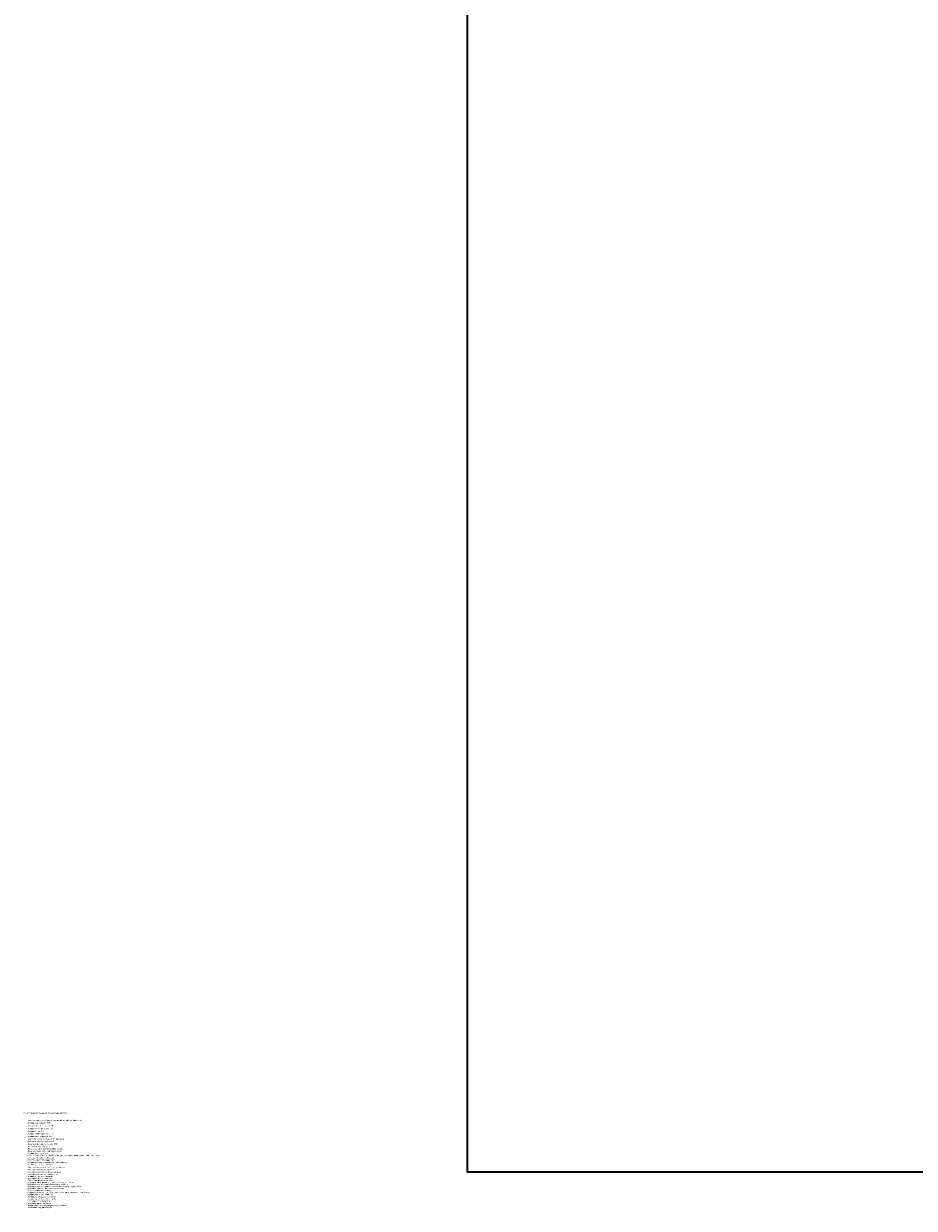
# Model space of a CAD drawing. Header units: millimetres. Extents: x 94902 to 117211, y 64708 to 93779.
# Tile 1 of 37: x 94902 to 105776, y 64708 to 79173. Entities that reach past the tile are written whole.
import ezdxf

# ---------------------------------------------------------------- set-up
doc = ezdxf.new("R2010")
doc.units = ezdxf.units.MM
doc.header["$MEASUREMENT"] = 0
doc.layers.add('grube', color=12, linetype='Continuous', lineweight=35)
doc.layers.add('Opisy', color=7, linetype='Continuous')
doc.styles.get("Standard").update_dxf_attribs({"font": 'arial.ttf'})

msp = doc.modelspace()

# ---------------------------------------------------------------- linework, layer by layer
at = {"layer": 'grube', "ltscale": 2}
msp.add_lwpolyline([(100322.532, 79463.937), (117211.334, 79463.937), (117211.334, 65148.497), (100322.532, 65148.497)], close=True, dxfattribs=at)

# ---------------------------------------------------------------- texts
at = {"layer": 'Opisy'}
for s, p in [('ZAKRES PROJEKTOWANYCH PRAC REMONTOWYCH ', (94901.132, 65859.861)), ('·  ', (94928.893, 65775.752)), ('·  ', (94928.893, 65741.864)), ('·  ', (94928.893, 65707.332)), ('·  ', (94928.893, 65672.943)), ('·  ', (94928.893, 65671.544)), ('Wymiana łacenia dachu 100%%% ', (94948.028, 65741.864)), ('Wymiana krokwi dachowych 70%%% ', (94948.028, 65671.544)), ('Rozebranie pokrycia z dachówki ceramicznej (zakładkowa i holenderka)', (94948.028, 65775.752)), ('·  ', (94928.893, 65640.773)), ('·  ', (94928.893, 65610.002)), ('·  ', (94928.893, 65577.983)), ('·  ', (94928.893, 65546.104)), ('Wymiana murłat 70%%% ', (94948.028, 65640.773)), ('·  ', (94928.893, 65518.155)), ('·  ', (94928.893, 65485.741)), ('·  ', (94928.893, 65455.311)), ('·  ', (94928.893, 65428.912)), ('·  ', (94928.893, 65400.218)), ('Ułożenie daskowania dachu z płyt OSB', (94948.028, 65485.741)), ('Umocowanie murłat do muru', (94948.028, 65455.311)), ('Ułożenie izolacji paroprzepuszczalnej na dachu', (94948.028, 65428.912)), ('Ułożenie pokrycia dachu z płyt warstwowych', (94948.028, 65400.218)), ('·  ', (94928.893, 65372.671)), ('·  ', (94928.893, 65348.371)), ('·  ', (94928.893, 65320.02)), ('·  ', (94928.893, 65290.357)), ('·  ', (94928.893, 65262.143)), ('·  ', (94928.893, 65235.147)), ('Wymiana rynien i rur spustowych', (94948.028, 65234.975)), ('Zamontowanie płotków śniegowych', (94948.028, 65289.454)), ('·  ', (94928.893, 65202.508)), ('·  ', (94928.893, 65171.025)), ('·  ', (94928.893, 65143.994)), ('·  ', (94928.893, 65116.639)), ('·  ', (94928.893, 65089.794)), ('Wymiana rynien i rur spustowych', (94948.028, 65089.623)), ('·  ', (94928.893, 65065.153)), ('·  ', (94928.893, 65042.212)), ('·  ', (94928.893, 65019.135)), ('·  ', (94928.893, 64993.375)), ('·  ', (94928.893, 64969.341)), ('·  ', (94928.893, 64944.955)), ('Wykonanie tynków wewnętrznych', (94948.028, 65064.982)), ('Wykonanie izolacji przeciwwilgociowej ścian fundamentowych', (94948.028, 65018.964)), ('Wykonanie ocieplenia ścian styropianem grub. 10 cm', (94948.028, 64993.203)), ('Wykonanie ocieplenia ścian fundamentowych styropianem grub. 10 cm', (94948.028, 64969.17)), ('Wykonanie tynków cienkowarstwowych elewacji ', (94948.028, 64944.784)), ('Odkopanie ściam fundamentowych', (94948.028, 65042.041)), ('·  ', (94928.893, 64920.018)), ('·  ', (94928.893, 64897.049)), ('·  ', (94928.893, 64870.399)), ('·  ', (94928.893, 64843.496)), ('·  ', (94928.893, 64815.819)), ('Wymiana posadzek w całym budynku', (94948.028, 64815.647)), ('Malowanie ścian wewnętrznych', (94948.028, 64788.408)), ('·  ', (94928.893, 64787.577)), ('·  ', (94928.893, 64761.12)), ('·  ', (94928.893, 64737.183)), ('·  ', (94928.893, 64713.245)), ('Wykonanie opasek betonowych ', (94948.028, 64760.949))]:
    msp.add_text(s, height=15, dxfattribs=at).set_placement(p)
at = {"layer": 'Opisy', "color": 2}
for s, p in [('Demontaż deskowania dachu 50%%%', (94948.028, 65707.332)), ('Wymiana desek czołowych', (94948.028, 65372.671)), ('Zamontowanie odróbek blacharskich (pasa podrynnowego, kalanicowego, obróbek komina, itp', (94948.028, 65348.371)), ('Wymiana okien i drzwi w budynku', (94948.028, 64870.227)), ('Wymiana krat w otworach okiennych', (94948.028, 64843.324))]:
    msp.add_text(s, height=15, dxfattribs=at).set_placement(p)
at = {"layer": 'Opisy', "color": 1}
for s, p in [('Wymiana belek rozporowych 50%%% ', (94948.028, 65610.002)), ('Wymiana płatwi dachowych 20%%% ', (94948.028, 65577.983)), ('Wykonanie nadproży żelbetowych', (94948.028, 65518.155)), ('Rozebranie słupów murowanych (górnej części) ', (94948.028, 65546.104)), ('Wymiana deskowania szczytu dachu oraz nadproży', (94948.028, 65261.972)), ('Zamontowanie wyłazu dachowego', (94948.028, 65320.02)), ('Zamurowanie otworów w ścianach', (94948.028, 65171.025)), ('Naprawa drobnych uszkodzeń ścian murowanych', (94948.028, 65202.508)), ('Przemurowanie pęknięć ścian zewnętrznych', (94948.028, 65143.994)), ('Przemurowanie komina ponad dachem', (94948.028, 65116.639)), ('Zamontowanie bram wjazdowych', (94948.028, 64919.846)), ('Zaślepienie otworów po dwóch bramach płytami warstwowymi na stelażu stalowym', (94948.028, 64896.878)), ('Utwardzenie dróg dojazdowych', (94948.028, 64713.073)), ('Niwelacja terenu pod projektowane drogi dojazdowe', (94948.028, 64737.011))]:
    msp.add_text(s, height=15, dxfattribs=at).set_placement(p)

doc.saveas('drawing.dxf')
